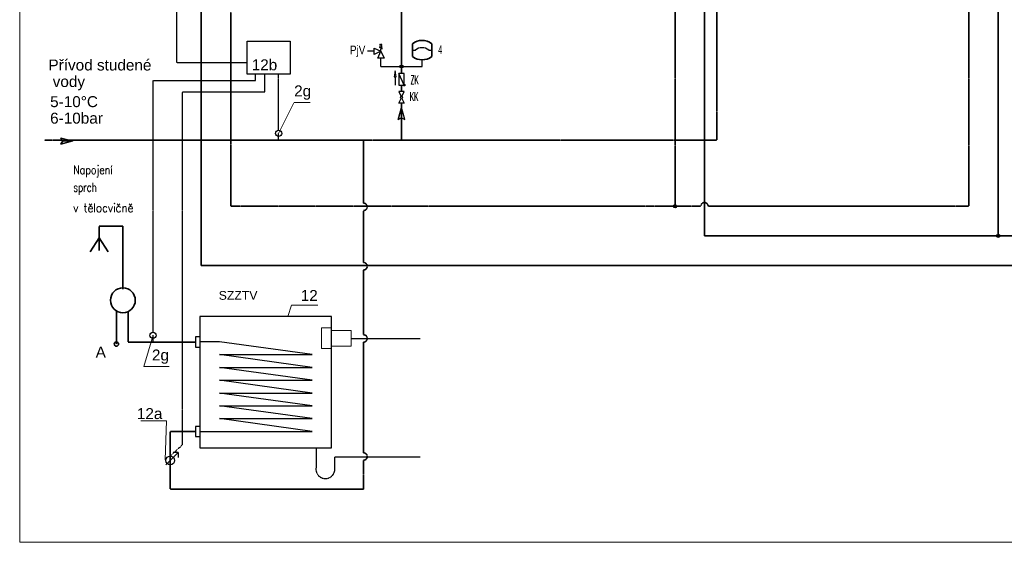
# Model space of a CAD drawing. Header units: millimetres. Extents: x -98431657 to -98227415, y -465497820 to -465456067.
# Tile 15 of 63: x -98408190 to -98402575, y -465497820 to -465494840. Entities that reach past the tile are written whole.
import ezdxf

# ---------------------------------------------------------------- set-up
doc = ezdxf.new("R2010")
doc.units = ezdxf.units.MM
for name, pattern in [('Carkovana', [0.21, 0.15, -0.06]), ('Carkovana 0.5x', [0.14, 0.1, -0.04]), ('Cerchovana', [0.27, 0.15, -0.06, 0, -0.06]), ('Cerchovana 2 tecky 0.5x', [0.22, 0.1, -0.04, 0, -0.04, 0, -0.04]), ('Teckovana', [0.06, 0, -0.06])]:
    doc.linetypes.add(name, pattern=pattern)
for name, color, linetype, lineweight in [('kanalizace nová', 4, 'Continuous', 18), ('ohřev TV - SBB 2', 7, 'Continuous', 25), ('Pasivní chlazení', 7, 'Continuous', 25), ('Standard', 7, 'Continuous', 25), ('WPF 2 - vrt', 7, 'Continuous', 25), ('základ', 7, 'Continuous', 25)]:
    doc.layers.add(name, color=color, linetype=linetype, lineweight=lineweight)
doc.styles.add('ARIAL', font='arial.ttf')
doc.styles.add('ARIALNARROW', font='ARIALN.TTF')
doc.styles.add('ROMANS', font='romans__.ttf')

msp = doc.modelspace()

# ---------------------------------------------------------------- hatches: boundary and pattern name
at = {"layer": 'ohřev TV - SBB 2', "true_color": 0x000000}
for points in [[(-98404443.3, -465495903.5), (-98404443.5, -465495901.7), (-98404444, -465495899.9), (-98404444.9, -465495898.3), (-98404446.1, -465495896.8), (-98404447.6, -465495895.7), (-98404449.3, -465495894.9), (-98404451.1, -465495894.4), (-98404453, -465495894.3), (-98404454.8, -465495894.6), (-98404456.5, -465495895.2), (-98404458.1, -465495896.2), (-98404459.5, -465495897.5), (-98404460.5, -465495899), (-98404461.3, -465495900.8), (-98404461.7, -465495902.6), (-98404461.7, -465495904.4), (-98404461.3, -465495906.3), (-98404460.5, -465495908), (-98404459.5, -465495909.5), (-98404458.1, -465495910.8), (-98404456.5, -465495911.8), (-98404454.8, -465495912.4), (-98404453, -465495912.7), (-98404451.1, -465495912.6), (-98404449.3, -465495912.2), (-98404447.6, -465495911.3), (-98404446.1, -465495910.2), (-98404444.9, -465495908.8), (-98404444, -465495907.2), (-98404443.5, -465495905.4)], [(-98402599.8, -465496072.3), (-98402600, -465496070.4), (-98402600.6, -465496068.6), (-98402601.5, -465496067), (-98402602.7, -465496065.6), (-98402604.2, -465496064.4), (-98402605.9, -465496063.6), (-98402607.7, -465496063.2), (-98402609.5, -465496063.1), (-98402611.4, -465496063.3), (-98402613.1, -465496064), (-98402614.7, -465496065), (-98402616.1, -465496066.3), (-98402617.1, -465496067.8), (-98402617.9, -465496069.5), (-98402618.2, -465496071.3), (-98402618.2, -465496073.2), (-98402617.9, -465496075), (-98402617.1, -465496076.7), (-98402616.1, -465496078.3), (-98402614.7, -465496079.6), (-98402613.1, -465496080.5), (-98402611.4, -465496081.2), (-98402609.5, -465496081.5), (-98402607.7, -465496081.4), (-98402605.9, -465496080.9), (-98402604.2, -465496080.1), (-98402602.7, -465496078.9), (-98402601.5, -465496077.5), (-98402600.6, -465496075.9), (-98402600, -465496074.1)]]:
    msp.add_hatch(color=18, dxfattribs=at).paths.add_polyline_path(points)
at = {"layer": 'základ', "true_color": 0x000000}
for points in [[(-98406003, -465495107), (-98406003.2, -465495105.1), (-98406003.7, -465495103.3), (-98406004.6, -465495101.7), (-98406005.8, -465495100.3), (-98406007.3, -465495099.1), (-98406009, -465495098.3), (-98406010.8, -465495097.9), (-98406012.7, -465495097.8), (-98406014.5, -465495098), (-98406016.2, -465495098.7), (-98406017.8, -465495099.7), (-98406019.2, -465495101), (-98406020.2, -465495102.5), (-98406021, -465495104.2), (-98406021.4, -465495106), (-98406021.4, -465495107.9), (-98406021, -465495109.7), (-98406020.2, -465495111.4), (-98406019.2, -465495113), (-98406017.8, -465495114.3), (-98406016.2, -465495115.2), (-98406014.5, -465495115.9), (-98406012.7, -465495116.2), (-98406010.8, -465495116.1), (-98406009, -465495115.6), (-98406007.3, -465495114.8), (-98406005.8, -465495113.6), (-98406004.6, -465495112.2), (-98406003.7, -465495110.6), (-98406003.2, -465495108.8)], [(-98405992.8, -465495213), (-98405992.9, -465495212.1), (-98405993.1, -465495211.2), (-98405993.6, -465495210.3), (-98405994.2, -465495209.6), (-98405994.9, -465495209.1), (-98405995.8, -465495208.7), (-98405996.7, -465495208.4), (-98405997.6, -465495208.4), (-98405998.5, -465495208.5), (-98405999.4, -465495208.8), (-98406000.2, -465495209.3), (-98406000.9, -465495210), (-98406001.4, -465495210.7), (-98406001.8, -465495211.6), (-98406002, -465495212.5), (-98406002, -465495213.4), (-98406001.8, -465495214.4), (-98406001.4, -465495215.2), (-98406000.9, -465495216), (-98406000.2, -465495216.6), (-98405999.4, -465495217.1), (-98405998.5, -465495217.4), (-98405997.6, -465495217.6), (-98405996.7, -465495217.5), (-98405995.8, -465495217.3), (-98405994.9, -465495216.9), (-98405994.2, -465495216.3), (-98405993.6, -465495215.6), (-98405993.1, -465495214.8), (-98405992.9, -465495213.9)]]:
    msp.add_hatch(color=18, dxfattribs=at).paths.add_polyline_path(points)

# ---------------------------------------------------------------- linework, layer by layer
at = {"layer": 'kanalizace nová', "color": 0, "linetype": 'Continuous', "lineweight": 35}
for q in [(-98407786.7, -465496163.2), (-98407735.6, -465496155.2), (-98407684.6, -465496163.2)]:
    msp.add_line((-98407735.6, -465496083.2), q, dxfattribs=at)
at = {"layer": 'kanalizace nová', "color": 0, "linetype": 'Cerchovana 2 tecky 0.5x', "lineweight": 35}
msp.add_line((-98407735.6, -465496086.5), (-98407735.6, -465496083.2), dxfattribs=at)
at = {"layer": 'kanalizace nová', "color": 1, "linetype": 'Cerchovana 2 tecky 0.5x', "lineweight": 35}
msp.add_line((-98407638.1, -465496689.3), (-98407638.1, -465496500.3), dxfattribs=at)
at = {"layer": 'kanalizace nová', "color": 1, "linetype": 'Continuous', "lineweight": 35}
msp.add_circle((-98407638.1, -465496689.3), 12.5, dxfattribs=at)
at = {"layer": 'ohřev TV - SBB 2', "color": 171, "linetype": 'Cerchovana', "lineweight": 35, "true_color": 0x7070ff}
for p, q in [((-98404214.9, -465495526.8), (-98404214.9, -465492517.9)), ((-98406012.2, -465495526.8), (-98404214.9, -465495526.8))]:
    msp.add_line(p, q, dxfattribs=at)
at = {"layer": 'ohřev TV - SBB 2', "color": 171, "linetype": 'Carkovana 0.5x', "lineweight": 35, "true_color": 0x7070ff}
for p, q in [((-98402777.5, -465494425.9), (-98402777.5, -465495903.1)), ((-98404452.5, -465495903.5), (-98404304.8, -465495903.5)), ((-98402777.5, -465495903.5), (-98404263.7, -465495903.5))]:
    msp.add_line(p, q, dxfattribs=at)
at = {"layer": 'ohřev TV - SBB 2', "color": 1, "lineweight": 35}
msp.add_line((-98402609.1, -465494426.9), (-98402609.1, -465496072.3), dxfattribs=at)
at = {"layer": 'ohřev TV - SBB 2'}
for centre in [(-98404452.5, -465495903.5), (-98402609.1, -465496072.3)]:
    msp.add_circle(centre, 9.22, dxfattribs=at)
at = {"layer": 'ohřev TV - SBB 2', "color": 171, "linetype": 'Carkovana 0.5x', "lineweight": 35, "true_color": 0x7070ff}
msp.add_arc((-98404284.3, -465495903.1), 20.6, 358.7481, 181.2519, dxfattribs=at)
at = {"layer": 'Pasivní chlazení', "color": 0, "linetype": 'Continuous', "lineweight": 25}
for p, q in [((-98407161.5, -465496649), (-98407187, -465496649)), ((-98407187, -465496649), (-98407187, -465496706.7)), ((-98407187, -465496706.7), (-98407161.5, -465496706.7)), ((-98407049.7, -465496676.7), (-98407161.5, -465496676.7)), ((-98406521.7, -465496749.7), (-98407049.7, -465496676.7)), ((-98406521.7, -465496822.6), (-98407049.7, -465496749.7)), ((-98407049.7, -465496749.7), (-98406521.7, -465496749.7)), ((-98406521.7, -465496895.6), (-98407049.7, -465496822.6)), ((-98407049.7, -465496822.6), (-98406521.7, -465496822.6)), ((-98406521.7, -465496968.5), (-98407049.7, -465496895.6)), ((-98407049.7, -465496895.6), (-98406521.7, -465496895.6)), ((-98406521.7, -465497041.5), (-98407049.7, -465496968.5)), ((-98407049.7, -465496968.5), (-98406521.7, -465496968.5)), ((-98406521.7, -465497114.5), (-98407049.7, -465497041.5)), ((-98407049.7, -465497041.5), (-98406521.7, -465497041.5)), ((-98407161.5, -465497159.7), (-98407187, -465497159.7)), ((-98407187, -465497159.7), (-98407187, -465497217.4)), ((-98406521.7, -465497187.4), (-98407049.7, -465497114.5)), ((-98407049.7, -465497114.5), (-98406521.7, -465497114.5)), ((-98407161.5, -465497187.4), (-98406521.7, -465497187.4)), ((-98407187, -465497217.4), (-98407161.5, -465497217.4))]:
    msp.add_line(p, q, dxfattribs=at)
msp.add_lwpolyline([(-98406411.5, -465496531.6), (-98407161.5, -465496531.6), (-98407161.5, -465497281.6), (-98406411.5, -465497281.6), (-98406411.5, -465496531.6)], close=True, dxfattribs=at)
at = {"layer": 'základ', "linetype": 'Teckovana'}
for p, q in [((-98407293.1, -465495086.6), (-98407293.1, -465483501.1)), ((-98406892.1, -465495086.6), (-98407293.1, -465495086.6)), ((-98407428.8, -465495186.1), (-98406844.4, -465495186.1)), ((-98407428.8, -465496621.6), (-98407428.8, -465495186.1)), ((-98406844.4, -465495186.1), (-98406844.4, -465495150)), ((-98406792.1, -465495253.1), (-98406792.1, -465495150)), ((-98406712.7, -465495470.6), (-98406712.7, -465495150)), ((-98406792.1, -465495253.1), (-98407263.6, -465495253.1)), ((-98407263.6, -465495253.1), (-98407263.6, -465497113.6)), ((-98407263.6, -465497113.6), (-98407263.6, -465497266.1)), ((-98407263.6, -465497266.1), (-98407331, -465497327.7))]:
    msp.add_line(p, q, dxfattribs=at)
at = {"layer": 'základ', "color": 1, "lineweight": 35}
for p, q in [((-98407154.7, -465490595.9), (-98407154.7, -465496241)), ((-98404283.7, -465494426.9), (-98404283.7, -465496072.3)), ((-98399091, -465496072.3), (-98404283.7, -465496072.3)), ((-98407154.7, -465496241), (-98399091, -465496241))]:
    msp.add_line(p, q, dxfattribs=at)
at = {"layer": 'základ', "color": 171, "linetype": 'Carkovana 0.5x', "lineweight": 35, "true_color": 0x7070ff}
for p, q in [((-98406986, -465495903.5), (-98406986, -465490617)), ((-98404452.5, -465494425.9), (-98404452.5, -465495903.5)), ((-98406012.2, -465495213), (-98406012.2, -465495250.3)), ((-98404621.2, -465495903.5), (-98406986, -465495903.5)), ((-98404452.5, -465495903.5), (-98404621.2, -465495903.5))]:
    msp.add_line(p, q, dxfattribs=at)
at = {"layer": 'základ', "color": 171, "linetype": 'Cerchovana', "lineweight": 35, "true_color": 0x7070ff}
for p, q in [((-98406012.2, -465494760.9), (-98406012.2, -465495146.9)), ((-98406012.2, -465495316.4), (-98406012.2, -465495526.8)), ((-98406228.7, -465495526.8), (-98408048, -465495526.8)), ((-98406358.9, -465495526.8), (-98406012.2, -465495526.8)), ((-98406358.9, -465495526.8), (-98406228.7, -465495526.8)), ((-98406228.7, -465495885.9), (-98406228.7, -465495526.8)), ((-98406228.7, -465496224.9), (-98406228.7, -465495928.1)), ((-98406228.7, -465496636.1), (-98406228.7, -465496267.1)), ((-98406228.7, -465497309.9), (-98406228.7, -465496678.3)), ((-98407187, -465497188.5), (-98407331, -465497188.5)), ((-98407331, -465497188.5), (-98407331, -465497516.8)), ((-98406228.7, -465497516.8), (-98406228.7, -465497352.1)), ((-98406228.7, -465497516.8), (-98407331, -465497516.8))]:
    msp.add_line(p, q, dxfattribs=at)
at = {"layer": 'základ'}
for p, q in [((-98406169, -465495019.9), (-98406205.7, -465495019.9)), ((-98406137.2, -465494999.2), (-98406122.3, -465494994.9)), ((-98406121.2, -465495003.5), (-98406137.2, -465494999.2)), ((-98406136.1, -465494990.6), (-98406123.4, -465494986.2)), ((-98406122.3, -465494994.9), (-98406136.1, -465494990.6)), ((-98406135, -465494981.9), (-98406124.4, -465494977.6)), ((-98406123.4, -465494986.2), (-98406135, -465494981.9)), ((-98406129.5, -465495005.7), (-98406121.2, -465495003.5)), ((-98406129.5, -465495019.9), (-98406129.5, -465495005.7)), ((-98405949.8, -465495013.7), (-98405933.2, -465495013.7)), ((-98405856.5, -465495013.7), (-98405840, -465495013.7)), ((-98406129.5, -465495107), (-98406129.5, -465495059.4)), ((-98405894.9, -465495107), (-98405894.9, -465495069.1)), ((-98406129.5, -465495107), (-98406012.2, -465495107)), ((-98406012.2, -465495107), (-98405894.9, -465495107)), ((-98406048.6, -465495165.4), (-98406048.6, -465495213)), ((-98405997.4, -465495213), (-98406027, -465495147.2)), ((-98406012.2, -465495340.5), (-98406030.7, -465495409.4)), ((-98406012.2, -465495398.8), (-98406012.2, -465495340.5)), ((-98405993.7, -465495409.4), (-98406012.2, -465495340.5)), ((-98406030.7, -465495409.4), (-98406012.2, -465495398.8)), ((-98406012.2, -465495398.8), (-98405993.7, -465495409.4)), ((-98407944.3, -465495531.1), (-98407954.8, -465495512.7)), ((-98407954.8, -465495512.7), (-98407886, -465495531.1)), ((-98407954.8, -465495549.6), (-98407944.3, -465495531.1)), ((-98407886, -465495531.1), (-98407954.8, -465495549.6)), ((-98407944.3, -465495531.1), (-98407886, -465495531.1))]:
    msp.add_line(p, q, dxfattribs=at)
at = {"layer": 'základ', "color": 0, "lineweight": 35}
for p, q in [((-98405949.8, -465495013.7), (-98405949.8, -465494976.9)), ((-98405949.8, -465495050.5), (-98405949.8, -465495013.7)), ((-98405840, -465495013.7), (-98405840, -465494976.9)), ((-98405840, -465495050.5), (-98405840, -465495013.7))]:
    msp.add_line(p, q, dxfattribs=at)
at = {"layer": 'základ', "color": 0, "linetype": 'Continuous', "lineweight": 13}
for p, q in [((-98406625.3, -465495313.4), (-98406712.7, -465495488.3)), ((-98406624.5, -465495311.3), (-98406533.8, -465495311.3)), ((-98406639.7, -465496466.8), (-98406660.9, -465496531.6)), ((-98406488.9, -465496466.8), (-98406639.7, -465496466.8)), ((-98406411.5, -465496596.4), (-98406467.7, -465496596.4)), ((-98406467.7, -465496596.4), (-98406467.7, -465496715.7)), ((-98407480.8, -465496817.1), (-98407428.8, -465496639.4)), ((-98406299, -465496611.9), (-98406411.5, -465496611.9)), ((-98406299, -465496701.9), (-98406299, -465496611.9)), ((-98406411.5, -465496701.9), (-98406299, -465496701.9)), ((-98406467.7, -465496715.7), (-98406411.5, -465496715.7)), ((-98407337.4, -465496817.1), (-98407480.8, -465496817.1)), ((-98407499.3, -465497128.1), (-98407353, -465497128.1)), ((-98407353, -465497128.1), (-98407359.7, -465497349.1))]:
    msp.add_line(p, q, dxfattribs=at)
at = {"layer": 'základ', "color": 0, "linetype": 'Continuous', "lineweight": 25}
for p, q in [((-98406712.7, -465495526.8), (-98406712.7, -465495488.3)), ((-98407428.8, -465496677.9), (-98407428.8, -465496639.4)), ((-98407284.9, -465497307.1), (-98407355.6, -465497377.8)), ((-98407284.9, -465497307.1), (-98407314.4, -465497307.1)), ((-98407284.9, -465497307.1), (-98407284.9, -465497336.6))]:
    msp.add_line(p, q, dxfattribs=at)
at = {"layer": 'základ', "color": 0, "linetype": 'Continuous', "lineweight": 35}
for p, q in [((-98407601.3, -465496017.6), (-98407735.6, -465496017.6)), ((-98407735.6, -465496086.5), (-98407735.6, -465496019)), ((-98407601.3, -465496376.2), (-98407601.3, -465496017.6))]:
    msp.add_line(p, q, dxfattribs=at)
at = {"layer": 'základ', "color": 171, "linetype": 'Cerchovana', "lineweight": 35, "true_color": 0x8c8cff}
for q in [(-98407570.1, -465496503.4), (-98407187, -465496677.9)]:
    msp.add_line((-98407570.1, -465496677.9), q, dxfattribs=at)
at = {"layer": 'základ', "color": 251, "linetype": 'Carkovana', "lineweight": 25, "true_color": 0x656565}
msp.add_line((-98406299, -465496656.9), (-98405906.4, -465496656.9), dxfattribs=at)
at = {"layer": 'základ', "color": 30, "linetype": 'Carkovana', "lineweight": 25}
for p, q in [((-98406499.7, -465497281.6), (-98406499.7, -465497394.8)), ((-98406392.5, -465497394.8), (-98406392.5, -465497331.8)), ((-98406392.5, -465497331.8), (-98405906.4, -465497331.8))]:
    msp.add_line(p, q, dxfattribs=at)
at = {"layer": 'základ', "linetype": 'Continuous', "lineweight": 13}
msp.add_lwpolyline([(-98408189.5, -465482969.7), (-98387164.5, -465482969.7), (-98387164.5, -465497819.7), (-98408189.5, -465497819.7), (-98408189.5, -465482969.7)], close=True, dxfattribs=at)
at = {"layer": 'základ', "linetype": 'Continuous'}
msp.add_lwpolyline([(-98406892.1, -465494961.6), (-98406647.2, -465494961.6), (-98406647.2, -465495150), (-98406892.1, -465495150), (-98406892.1, -465494961.6)], close=True, dxfattribs=at)
at = {"layer": 'základ'}
for points in [[(-98406129.5, -465495019.9), (-98406111.7, -465495059.4), (-98406147.2, -465495059.4), (-98406129.5, -465495019.9), (-98406169, -465495037.7), (-98406169, -465495002.2), (-98406129.5, -465495019.9)], [(-98406054.2, -465495165.4), (-98406043, -465495165.4), (-98406048.6, -465495131.6), (-98406054.2, -465495165.4)], [(-98406027, -465495213), (-98405997.4, -465495213), (-98405997.4, -465495147.2), (-98406027, -465495147.2), (-98406027, -465495213)], [(-98406012.2, -465495340.5), (-98406012.2, -465495398.8), (-98406030.7, -465495409.4), (-98406012.2, -465495340.5)], [(-98407886, -465495531.1), (-98407944.3, -465495531.1), (-98407954.8, -465495549.6), (-98407886, -465495531.1)]]:
    msp.add_lwpolyline(points, close=True, dxfattribs=at)
for points in [[(-98406009.5, -465495277.4), (-98405997.3, -465495250.3), (-98406027, -465495250.3), (-98406014.9, -465495277.4)], [(-98406009.5, -465495289.3), (-98405997.3, -465495316.4), (-98406027, -465495316.4), (-98406014.9, -465495289.3)]]:
    msp.add_lwpolyline(points, dxfattribs=at)
for centre, radius in [((-98406012.2, -465495107), 9.22), ((-98405997.4, -465495213), 4.61), ((-98406012.2, -465495283.3), 6.5)]:
    msp.add_circle(centre, radius, dxfattribs=at)
at = {"layer": 'základ', "color": 0, "linetype": 'Continuous', "lineweight": 25}
for centre, radius in [((-98406712.7, -465495488.3), 17.8), ((-98407428.8, -465496639.4), 17.8), ((-98407331, -465497352.7), 25)]:
    msp.add_circle(centre, radius, dxfattribs=at)
at = {"layer": 'základ', "color": 0, "linetype": 'Continuous', "lineweight": 35}
msp.add_circle((-98407601.3, -465496439.8), 70.8, dxfattribs=at)
at = {"layer": 'základ', "color": 0, "lineweight": 35}
for centre, start, end in [((-98405894.9, -465495048.9), 52.659, 127.341), ((-98405894.9, -465494978.6), 232.659, 307.341)]:
    msp.add_arc(centre, 90.5, start, end, dxfattribs=at)
at = {"layer": 'základ'}
msp.add_arc((-98405894.9, -465495058.4), 58.8, 49.3436, 130.6564, dxfattribs=at)
at = {"layer": 'základ', "color": 171, "linetype": 'Cerchovana', "lineweight": 35, "true_color": 0x7070ff}
for centre in [(-98406228.7, -465495907), (-98406228.7, -465496246), (-98406228.7, -465496657.2), (-98406228.7, -465497331)]:
    msp.add_arc(centre, 21.1, 270, 90, dxfattribs=at)
at = {"layer": 'základ', "color": 30, "linetype": 'Carkovana', "lineweight": 25}
msp.add_arc((-98406446.1, -465497402.1), 54.1, 172.3287, 7.6713, dxfattribs=at)

# ---------------------------------------------------------------- texts
at = {"color": 0, "linetype": 'Continuous', "lineweight": 25, "insert": (-98406306.6, -465495052.6), "char_height": 50, "width": 114.021, "attachment_point": 7, "style": 'ARIALNARROW'}
msp.add_mtext('\\W0.99;PjV', dxfattribs=at)
at = {"color": 0, "linetype": 'Continuous', "lineweight": 35, "char_height": 62.5, "attachment_point": 1, "line_spacing_factor": 0.903614, "style": 'ARIAL'}
for s, insert, width in [('{\\fArial|i0|b0;\\H62.500000;\\W1.000000;\\C7;Přívod studené}\\P{\\fArial|i0|b0;\\H62.500000;\\W1.000000;\\C7; vody}\\P', (-98408025.5, -465495067.2), 620.934), ('{\\fArial|i0|b0;\\H62.500000;\\W1.000000;\\C7;5-10%%dC}\\P{\\fArial|i0|b0;\\H62.500000;\\W1.000000;\\C7;6-10bar}\\P', (-98408016, -465495276.1), 334.017)]:
    msp.add_mtext(s, dxfattribs=dict(at, insert=insert, width=width))
at = {"color": 0, "linetype": 'Continuous', "lineweight": 13, "char_height": 62.5, "attachment_point": 7, "style": 'ARIAL'}
for s, insert, width in [('{\\fArial|i0|b0;\\H62.500000;\\W1.000000;\\C7;12b}\\P', (-98406866.5, -465495129.5), 177.221), ('{\\fArial|i0|b0;\\H62.500000;\\W1.000000;\\C7;12}\\P', (-98406586.9, -465496443.9), 127.697), ('{\\fArial|i0|b0;\\H62.500000;\\W1.000000;\\C7;12a}\\P', (-98407521.3, -465497117.9), 177.221)]:
    msp.add_mtext(s, dxfattribs=dict(at, insert=insert, width=width))
at = {"color": 0, "linetype": 'Continuous', "lineweight": 35, "char_height": 62.5, "width": 129.16, "attachment_point": 7, "style": 'ARIAL'}
for insert in [(-98406624.5, -465495296.3), (-98407435.3, -465496802)]:
    msp.add_mtext('{\\fArial|i0|b0;\\H62.500000;\\W1.000000;\\C7;2g}\\P', dxfattribs=dict(at, insert=insert))
at = {"color": 171, "linetype": 'Continuous', "lineweight": 35, "true_color": 0x7070ff, "insert": (-98407054.7, -465496387), "char_height": 50, "width": 245.724, "attachment_point": 1, "style": 'ARIAL'}
msp.add_mtext('{\\fArial|i0|b0;\\H50.000000;\\W1.000000;\\c3271520368;SZZTV}\\P', dxfattribs=at)
at = {"layer": 'Standard', "color": 1, "linetype": 'Continuous', "lineweight": 35, "insert": (-98407756.3, -465496766.5), "char_height": 62.5, "width": 89.165, "attachment_point": 7, "style": 'ARIAL'}
msp.add_mtext('{\\fArial|i0|b0;\\H62.500000;\\W1.000000;\\C1;A}\\P', dxfattribs=at)
at = {"layer": 'WPF 2 - vrt', "insert": (-98405961.2, -465495183.4), "char_height": 50, "width": 70.981, "attachment_point": 4, "style": 'ROMANS'}
msp.add_mtext('\\W0.51;ZK', dxfattribs=at)
at = {"layer": 'základ', "char_height": 50}
for s, insert, width, attachment_point, style in [('\\W0.68;4', (-98405791.1, -465495010.6), 39.227, 5, 'ARIALNARROW'), ('\\W0.49;KK', (-98405965.5, -465495278.3), 70.486, 4, 'ROMANS')]:
    msp.add_mtext(s, dxfattribs=dict(at, insert=insert, width=width, attachment_point=attachment_point, style=style))
at = {"layer": 'základ', "color": 0, "linetype": 'Continuous', "lineweight": 25, "char_height": 50, "attachment_point": 7, "style": 'ROMANS'}
for s, insert, width in [('\\W0.78;Napojení', (-98407883.8, -465495737.7), 287.755), ('\\W0.73;sprch\\~', (-98407883.8, -465495837.7), 216.519), ('\\W0.86;v\\~tělocvičně', (-98407883.8, -465495937.7), 429.743)]:
    msp.add_mtext(s, dxfattribs=dict(at, insert=insert, width=width))

doc.saveas('drawing.dxf')
